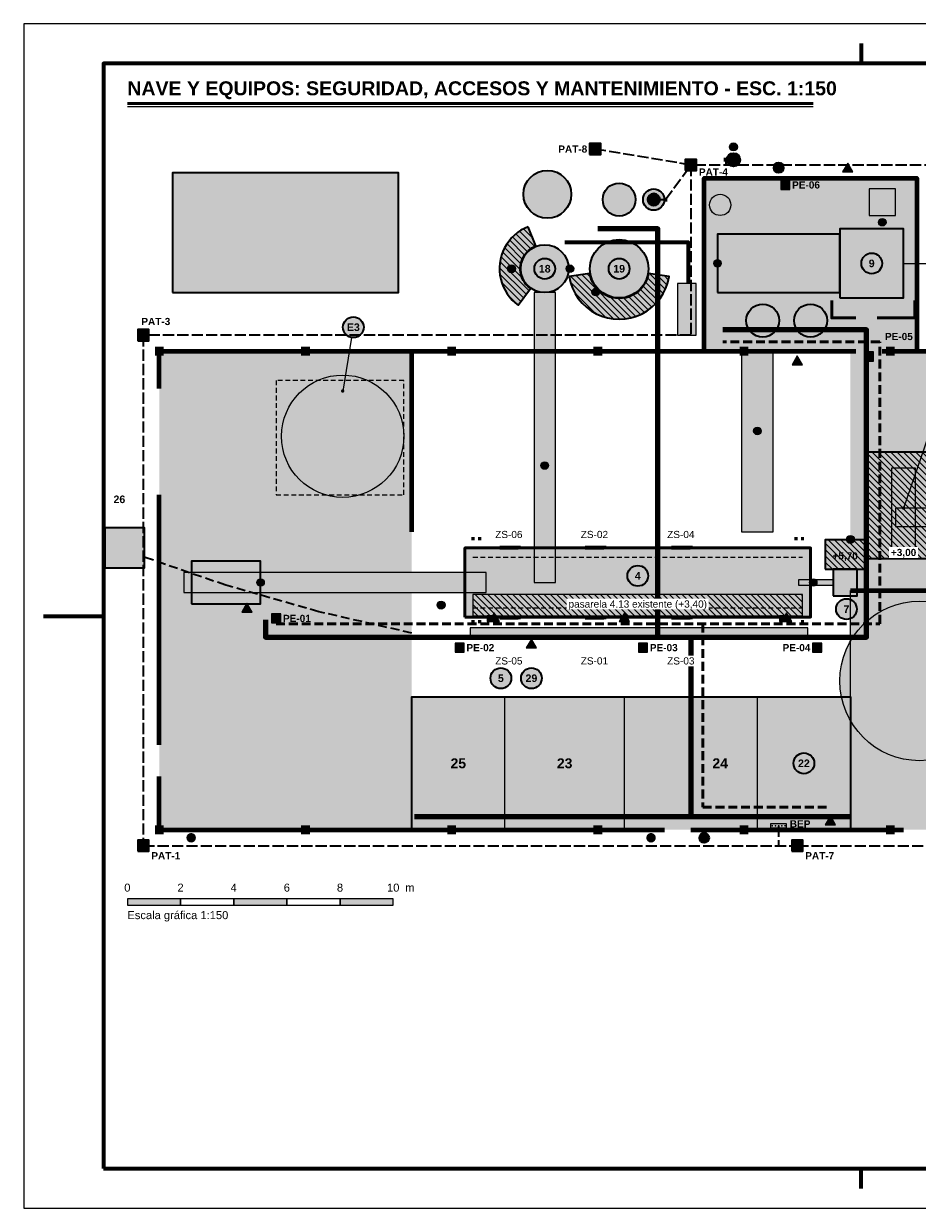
# Model space of a CAD drawing. Header units: millimetres. Extents: x 0 to 420, y 0 to 297.
# Tile 1 of 2: x 0 to 224, y 0 to 297. Entities that reach past the tile are written whole.
import ezdxf
from ezdxf.enums import TextEntityAlignment as Align

# ---------------------------------------------------------------- set-up
doc = ezdxf.new("R2010")
doc.units = ezdxf.units.MM
doc.header["$LTSCALE"] = 0.5
for name, pattern in [('TR_BAND', [6.4, 4.4, -2]), ('TR_FINO', [3.8, 2.4, -1.4]), ('TR_PAT', [7.2, 5.6, -1.6])]:
    doc.linetypes.add(name, pattern=pattern)
for name, color, linetype, lineweight in [('CONTORNO', 7, 'CONTINUOUS', 50), ('FINO', 7, 'CONTINUOUS', 25), ('HOJA', 8, 'CONTINUOUS', 13), ('RAYADO', 8, 'CONTINUOUS', 18), ('RECUADRO', 7, 'CONTINUOUS', 70), ('RELLENO', 9, 'CONTINUOUS', 13), ('TEXTO', 7, 'CONTINUOUS', 25)]:
    doc.layers.add(name, color=color, linetype=linetype, lineweight=lineweight)
doc.styles.add('NEGRITA', font='arialbd.ttf')
doc.styles.get("Standard").update_dxf_attribs({"font": 'arial.ttf'})

msp = doc.modelspace()

# ---------------------------------------------------------------- hatches: boundary and pattern name
at = {"layer": 'CONTORNO', "true_color": 0xb86428}
h = msp.add_hatch(color=7, dxfattribs=at)
edge = h.paths.add_edge_path()
edge.add_arc((143.33, 265.57), 0.6, 0, 360)
h = msp.add_hatch(color=7, dxfattribs=at)
edge = h.paths.add_edge_path()
edge.add_arc((167.33, 261.57), 0.6, 0, 360)
for points in [[(175.57, 262.4), (176.57, 262.4), (176.57, 263.4), (175.57, 263.4)], [(177.18, 262.22), (178.83, 262.22), (178, 264.02)], [(157.18, 252.22), (158.82, 252.22), (158, 254.03)], [(160.43, 252.4), (161.43, 252.4), (161.43, 253.4), (160.43, 253.4)], [(187.33, 95.4), (191.33, 95.4), (191.33, 96.4), (187.33, 96.4)]]:
    msp.add_hatch(color=7, dxfattribs=at).paths.add_polyline_path(points)
at = {"layer": 'CONTORNO', "true_color": 0xf3c229}
for points in [[(205.37, 259.82), (207.97, 259.82), (206.67, 262.07)], [(192.7, 211.48), (195.3, 211.48), (194, 213.73)], [(123.93, 165.3), (124.63, 165.3), (124.63, 166.1), (123.93, 166.1)], [(145.4, 165.3), (146.1, 165.3), (146.1, 166.1), (145.4, 166.1)], [(167.07, 165.3), (167.77, 165.3), (167.77, 166.1), (167.07, 166.1)], [(54.7, 149.48), (57.3, 149.48), (56, 151.73)], [(116.7, 147.08), (119.3, 147.08), (118, 149.33)], [(123.93, 147.7), (124.63, 147.7), (124.63, 148.5), (123.93, 148.5)], [(145.4, 147.7), (146.1, 147.7), (146.1, 148.5), (145.4, 148.5)], [(167.07, 147.7), (167.77, 147.7), (167.77, 148.5), (167.07, 148.5)], [(190.03, 147.08), (192.63, 147.08), (191.33, 149.33)], [(126.03, 140.48), (128.63, 140.48), (127.33, 142.73)], [(201.03, 96.15), (203.63, 96.15), (202.33, 98.4)]]:
    msp.add_hatch(color=7, dxfattribs=at).paths.add_polyline_path(points)
at = {"layer": 'CONTORNO', "true_color": 0xd7261e}
h = msp.add_hatch(color=7, dxfattribs=at)
edge = h.paths.add_edge_path()
edge.add_arc((191, 256.57), 0.75, 0, 360)
at = {"layer": 'CONTORNO', "true_color": 0xb86428}
h = msp.add_hatch(color=7, dxfattribs=at)
edge = h.paths.add_edge_path()
edge.add_arc((30, 218.9), 0.6, 0, 360)
at = {"layer": 'CONTORNO', "true_color": 0x000000}
for points in [[(32.9, 213.8), (35.1, 213.8), (35.1, 216), (32.9, 216)], [(69.57, 213.8), (71.77, 213.8), (71.77, 216), (69.57, 216)], [(106.23, 213.8), (108.43, 213.8), (108.43, 216), (106.23, 216)], [(142.9, 213.8), (145.1, 213.8), (145.1, 216), (142.9, 216)], [(179.57, 213.8), (181.77, 213.8), (181.77, 216), (179.57, 216)], [(216.23, 213.8), (218.43, 213.8), (218.43, 216), (216.23, 216)], [(32.9, 93.8), (35.1, 93.8), (35.1, 96), (32.9, 96)], [(69.57, 93.8), (71.77, 93.8), (71.77, 96), (69.57, 96)], [(106.23, 93.8), (108.43, 93.8), (108.43, 96), (106.23, 96)], [(142.9, 93.8), (145.1, 93.8), (145.1, 96), (142.9, 96)], [(179.57, 93.8), (181.77, 93.8), (181.77, 96), (179.57, 96)], [(216.23, 93.8), (218.43, 93.8), (218.43, 96), (216.23, 96)]]:
    msp.add_hatch(color=7, dxfattribs=at).paths.add_polyline_path(points)
at = {"layer": 'CONTORNO', "true_color": 0xd7261e}
h = msp.add_hatch(color=7, dxfattribs=at)
edge = h.paths.add_edge_path()
edge.add_arc((212, 213.57), 0.75, 0, 360)
at = {"layer": 'CONTORNO', "true_color": 0x000000}
h = msp.add_hatch(color=7, dxfattribs=at)
edge = h.paths.add_edge_path()
edge.add_arc((80, 204.9), 0.45, 0, 360)
h = msp.add_hatch(color=7, dxfattribs=at)
edge = h.paths.add_edge_path()
edge.add_arc((220.67, 175.57), 0.45, 0, 360)
at = {"layer": 'CONTORNO', "true_color": 0xc9a400}
for points in [[(112.27, 167.5), (113.07, 167.5), (113.07, 168.3), (112.27, 168.3)], [(113.93, 167.5), (114.73, 167.5), (114.73, 168.3), (113.93, 168.3)], [(193.27, 167.5), (194.07, 167.5), (194.07, 168.3), (193.27, 168.3)], [(194.93, 167.5), (195.73, 167.5), (195.73, 168.3), (194.93, 168.3)], [(112.27, 146.7), (113.07, 146.7), (113.07, 147.5), (112.27, 147.5)], [(113.93, 146.7), (114.73, 146.7), (114.73, 147.5), (113.93, 147.5)], [(194.93, 146.7), (195.73, 146.7), (195.73, 147.5), (194.93, 147.5)]]:
    msp.add_hatch(color=7, dxfattribs=at).paths.add_polyline_path(points)
at = {"layer": 'CONTORNO', "true_color": 0xd7261e}
h = msp.add_hatch(color=7, dxfattribs=at)
edge = h.paths.add_edge_path()
edge.add_arc((63.33, 147.9), 0.75, 0, 360)
h = msp.add_hatch(color=7, dxfattribs=at)
edge = h.paths.add_edge_path()
edge.add_arc((109.33, 140.57), 0.75, 0, 360)
h = msp.add_hatch(color=7, dxfattribs=at)
edge = h.paths.add_edge_path()
edge.add_arc((155.33, 140.57), 0.75, 0, 360)
h = msp.add_hatch(color=7, dxfattribs=at)
edge = h.paths.add_edge_path()
edge.add_arc((199, 140.57), 0.75, 0, 360)
at = {"layer": 'CONTORNO', "true_color": 0x235faa}
h = msp.add_hatch(color=7, dxfattribs=at)
edge = h.paths.add_edge_path()
edge.add_arc((42, 92.9), 1.2, 0, 360)
h = msp.add_hatch(color=7, dxfattribs=at)
edge = h.paths.add_edge_path()
edge.add_arc((157.33, 92.9), 1.2, 0, 360)
at = {"layer": 'CONTORNO', "true_color": 0xb86428}
h = msp.add_hatch(color=7, dxfattribs=at)
edge = h.paths.add_edge_path()
edge.add_arc((30, 90.9), 0.6, 0, 360)
h = msp.add_hatch(color=7, dxfattribs=at)
edge = h.paths.add_edge_path()
edge.add_arc((194, 90.9), 0.6, 0, 360)
at = {"layer": 'RAYADO', "true_color": 0xbe9614}
h = msp.add_hatch(dxfattribs=at)
h.set_pattern_fill('ANSI31', scale=0.35, angle=-90)
h.paths.add_polyline_path([(126.49, 246.1), (125.57, 245.69), (124.69, 245.2), (123.86, 244.63), (123.08, 243.99), (122.36, 243.28), (121.71, 242.51), (121.13, 241.69), (120.62, 240.82), (120.2, 239.9), (119.85, 238.96), (119.59, 237.98), (119.42, 236.99), (119.34, 235.98), (119.35, 234.97), (119.45, 233.97), (119.63, 232.98), (119.91, 232.01), (120.27, 231.07), (120.71, 230.16), (121.23, 229.29), (121.82, 228.48), (122.49, 227.72), (123.22, 227.03), (124.01, 226.4), (127.06, 230.6), (126.63, 230.94), (126.24, 231.32), (125.88, 231.73), (125.56, 232.17), (125.28, 232.64), (125.04, 233.13), (124.84, 233.64), (124.7, 234.17), (124.59, 234.7), (124.54, 235.25), (124.54, 235.79), (124.58, 236.34), (124.67, 236.87), (124.81, 237.4), (125, 237.91), (125.23, 238.41), (125.51, 238.88), (125.82, 239.33), (126.17, 239.74), (126.56, 240.12), (126.98, 240.47), (127.43, 240.78), (127.91, 241.05), (128.41, 241.27)])
h = msp.add_hatch(dxfattribs=at)
h.set_pattern_fill('ANSI31', scale=0.35, angle=-90)
h.paths.add_polyline_path([(136.82, 233.59), (137.14, 232.13), (137.63, 230.72), (138.28, 229.38), (139.09, 228.12), (140.03, 226.97), (141.11, 225.93), (142.3, 225.03), (143.58, 224.28), (144.95, 223.68), (146.38, 223.25), (147.84, 222.99), (149.33, 222.9), (150.82, 222.99), (152.29, 223.25), (153.72, 223.68), (155.08, 224.28), (156.37, 225.03), (157.56, 225.93), (158.63, 226.97), (159.58, 228.12), (160.38, 229.38), (161.04, 230.72), (161.52, 232.13), (161.84, 233.59), (156.71, 234.4), (156.52, 233.54), (156.23, 232.71), (155.85, 231.92), (155.37, 231.18), (154.82, 230.5), (154.18, 229.89), (153.48, 229.36), (152.72, 228.91), (151.92, 228.56), (151.08, 228.31), (150.21, 228.15), (149.33, 228.1), (148.46, 228.15), (147.59, 228.31), (146.75, 228.56), (145.94, 228.91), (145.19, 229.36), (144.48, 229.89), (143.85, 230.5), (143.29, 231.18), (142.82, 231.92), (142.44, 232.71), (142.15, 233.54), (141.96, 234.4)])
h = msp.add_hatch(dxfattribs=at)
h.set_pattern_fill('ANSI31', scale=0.35, angle=-90)
h.paths.add_polyline_path([(211.33, 162.9), (230, 162.9), (230, 189.57), (211.33, 189.57)])
h = msp.add_hatch(dxfattribs=at)
h.set_pattern_fill('ANSI31', scale=0.35, angle=-90)
h.paths.add_polyline_path([(201, 160.23), (211, 160.23), (211, 167.57), (201, 167.57)])
h = msp.add_hatch(dxfattribs=at)
h.set_pattern_fill('ANSI31', scale=0.35, angle=-90)
h.paths.add_polyline_path([(112.67, 148.57), (195.33, 148.57), (195.33, 153.9), (112.67, 153.9)])
at = {"layer": 'RELLENO', "true_color": 0xffffff}
for points in [[(141.93, 264.17), (144.73, 264.17), (144.73, 266.97), (141.93, 266.97)], [(165.93, 260.17), (168.73, 260.17), (168.73, 262.97), (165.93, 262.97)], [(28.6, 217.5), (31.4, 217.5), (31.4, 220.3), (28.6, 220.3)], [(116.23, 147.08), (118.43, 147.08), (118.43, 148.58), (116.23, 148.58)], [(189.57, 147.08), (191.77, 147.08), (191.77, 148.58), (189.57, 148.58)], [(112, 143.7), (196.67, 143.7), (196.67, 145.57), (112, 145.57)], [(28.6, 89.5), (31.4, 89.5), (31.4, 92.3), (28.6, 92.3)], [(192.6, 89.5), (195.4, 89.5), (195.4, 92.3), (192.6, 92.3)]]:
    msp.add_hatch(color=7, dxfattribs=at).paths.add_polyline_path(points)
at = {"layer": 'RELLENO', "true_color": 0xaaaaaa}
h = msp.add_hatch(color=7, dxfattribs=at)
edge = h.paths.add_edge_path()
edge.add_arc((178, 262.9), 1.67, 0, 360)
at = {"layer": 'RELLENO', "true_color": 0xffffff}
h = msp.add_hatch(color=7, dxfattribs=at)
edge = h.paths.add_edge_path()
edge.add_arc((178, 262.9), 1.5, 0, 360)
h = msp.add_hatch(color=7, dxfattribs=at)
edge = h.paths.add_edge_path()
edge.add_arc((178, 266.1), 1, 0, 360)
h = msp.add_hatch(color=7, dxfattribs=at)
edge = h.paths.add_edge_path()
edge.add_arc((189.33, 260.9), 1.2, 0, 360)
at = {"layer": 'RELLENO', "true_color": 0xc7a67e}
msp.add_hatch(color=7, dxfattribs=at).paths.add_polyline_path([(37.33, 229.57), (94, 229.57), (94, 259.57), (37.33, 259.57)])
at = {"layer": 'RELLENO', "true_color": 0xdfeaf2}
h = msp.add_hatch(color=7, dxfattribs=at)
edge = h.paths.add_edge_path()
edge.add_arc((131.33, 254.23), 6, 0, 360)
at = {"layer": 'RELLENO', "true_color": 0xffffff}
h = msp.add_hatch(color=7, dxfattribs=at)
edge = h.paths.add_edge_path()
edge.add_arc((149.33, 252.9), 4.13, 0, 360)
at = {"layer": 'RELLENO', "true_color": 0xaaaaaa}
h = msp.add_hatch(color=7, dxfattribs=at)
edge = h.paths.add_edge_path()
edge.add_arc((158, 252.9), 2.67, 0, 360)
at = {"layer": 'RELLENO', "true_color": 0xf1e1d6}
msp.add_hatch(color=7, dxfattribs=at).paths.add_polyline_path([(170.67, 214.9), (224, 214.9), (224, 258.23), (170.67, 258.23)])
at = {"layer": 'RELLENO', "true_color": 0xe8b923}
for points in [[(189.85, 255.42), (192.15, 255.42), (192.15, 257.72), (189.85, 257.72)], [(210.85, 212.42), (213.15, 212.42), (213.15, 214.72), (210.85, 214.72)], [(62.18, 146.75), (64.48, 146.75), (64.48, 149.05), (62.18, 149.05)], [(108.18, 139.42), (110.48, 139.42), (110.48, 141.72), (108.18, 141.72)], [(154.18, 139.42), (156.48, 139.42), (156.48, 141.72), (154.18, 141.72)], [(197.85, 139.42), (200.15, 139.42), (200.15, 141.72), (197.85, 141.72)]]:
    msp.add_hatch(color=7, dxfattribs=at).paths.add_polyline_path(points)
at = {"layer": 'RELLENO', "true_color": 0xffffff}
h = msp.add_hatch(color=7, dxfattribs=at)
edge = h.paths.add_edge_path()
edge.add_arc((158, 252.9), 1.5, 0, 360)
h = msp.add_hatch(color=7, dxfattribs=at)
edge = h.paths.add_edge_path()
edge.add_arc((215.33, 247.23), 0.95, 0, 360)
at = {"layer": 'RELLENO', "true_color": 0xf6ecc8}
for points in [[(126.49, 246.1), (125.57, 245.69), (124.69, 245.2), (123.86, 244.63), (123.08, 243.99), (122.36, 243.28), (121.71, 242.51), (121.13, 241.69), (120.62, 240.82), (120.2, 239.9), (119.85, 238.96), (119.59, 237.98), (119.42, 236.99), (119.34, 235.98), (119.35, 234.97), (119.45, 233.97), (119.63, 232.98), (119.91, 232.01), (120.27, 231.07), (120.71, 230.16), (121.23, 229.29), (121.82, 228.48), (122.49, 227.72), (123.22, 227.03), (124.01, 226.4), (127.06, 230.6), (126.63, 230.94), (126.24, 231.32), (125.88, 231.73), (125.56, 232.17), (125.28, 232.64), (125.04, 233.13), (124.84, 233.64), (124.7, 234.17), (124.59, 234.7), (124.54, 235.25), (124.54, 235.79), (124.58, 236.34), (124.67, 236.87), (124.81, 237.4), (125, 237.91), (125.23, 238.41), (125.51, 238.88), (125.82, 239.33), (126.17, 239.74), (126.56, 240.12), (126.98, 240.47), (127.43, 240.78), (127.91, 241.05), (128.41, 241.27)], [(136.82, 233.59), (137.14, 232.13), (137.63, 230.72), (138.28, 229.38), (139.09, 228.12), (140.03, 226.97), (141.11, 225.93), (142.3, 225.03), (143.58, 224.28), (144.95, 223.68), (146.38, 223.25), (147.84, 222.99), (149.33, 222.9), (150.82, 222.99), (152.29, 223.25), (153.72, 223.68), (155.08, 224.28), (156.37, 225.03), (157.56, 225.93), (158.63, 226.97), (159.58, 228.12), (160.38, 229.38), (161.04, 230.72), (161.52, 232.13), (161.84, 233.59), (156.71, 234.4), (156.52, 233.54), (156.23, 232.71), (155.85, 231.92), (155.37, 231.18), (154.82, 230.5), (154.18, 229.89), (153.48, 229.36), (152.72, 228.91), (151.92, 228.56), (151.08, 228.31), (150.21, 228.15), (149.33, 228.1), (148.46, 228.15), (147.59, 228.31), (146.75, 228.56), (145.94, 228.91), (145.19, 229.36), (144.48, 229.89), (143.85, 230.5), (143.29, 231.18), (142.82, 231.92), (142.44, 232.71), (142.15, 233.54), (141.96, 234.4)], [(211.33, 162.9), (230, 162.9), (230, 189.57), (211.33, 189.57)], [(201, 160.23), (211, 160.23), (211, 167.57), (201, 167.57)]]:
    msp.add_hatch(color=7, dxfattribs=at).paths.add_polyline_path(points)
at = {"layer": 'RELLENO', "true_color": 0xe1e1e1}
for points in [[(174, 229.57), (204.67, 229.57), (204.67, 244.23), (174, 244.23)], [(194.33, 156.23), (203, 156.23), (203, 157.57), (194.33, 157.57)]]:
    msp.add_hatch(color=7, dxfattribs=at).paths.add_polyline_path(points)
at = {"layer": 'RELLENO', "true_color": 0xe1a57a}
msp.add_hatch(color=7, dxfattribs=at).paths.add_polyline_path([(204.67, 228.23), (220.67, 228.23), (220.67, 245.57), (204.67, 245.57)])
at = {"layer": 'RELLENO', "true_color": 0xeef1f2}
h = msp.add_hatch(color=7, dxfattribs=at)
edge = h.paths.add_edge_path()
edge.add_arc((130.67, 235.57), 6, 0, 360)
at = {"layer": 'RELLENO', "true_color": 0xe8f0e4}
h = msp.add_hatch(color=7, dxfattribs=at)
edge = h.paths.add_edge_path()
edge.add_arc((149.33, 235.57), 7.33, 0, 360)
at = {"layer": 'RELLENO', "true_color": 0xffffff}
h = msp.add_hatch(color=7, dxfattribs=at)
edge = h.paths.add_edge_path()
edge.add_arc((130.67, 235.57), 2.6, 0, 360)
h = msp.add_hatch(color=7, dxfattribs=at)
edge = h.paths.add_edge_path()
edge.add_arc((149.33, 235.57), 2.6, 0, 360)
h = msp.add_hatch(color=7, dxfattribs=at)
edge = h.paths.add_edge_path()
edge.add_arc((174, 236.9), 0.95, 0, 360)
h = msp.add_hatch(color=7, dxfattribs=at)
edge = h.paths.add_edge_path()
edge.add_arc((212.67, 236.9), 2.6, 0, 360)
h = msp.add_hatch(color=7, dxfattribs=at)
edge = h.paths.add_edge_path()
edge.add_arc((122.33, 235.57), 1, 0, 360)
h = msp.add_hatch(color=7, dxfattribs=at)
edge = h.paths.add_edge_path()
edge.add_arc((137, 235.57), 0.95, 0, 360)
at = {"layer": 'RELLENO', "true_color": 0xf4d9bf}
msp.add_hatch(color=7, dxfattribs=at).paths.add_polyline_path([(164, 218.9), (168.67, 218.9), (168.67, 231.9), (164, 231.9)])
at = {"layer": 'RELLENO', "true_color": 0xecf6ee}
msp.add_hatch(color=7, dxfattribs=at).paths.add_polyline_path([(128, 156.9), (133.33, 156.9), (133.33, 229.57), (128, 229.57)])
at = {"layer": 'RELLENO', "true_color": 0xffffff}
h = msp.add_hatch(color=7, dxfattribs=at)
edge = h.paths.add_edge_path()
edge.add_arc((143.47, 229.7), 0.95, 0, 360)
h = msp.add_hatch(color=7, dxfattribs=at)
edge = h.paths.add_edge_path()
edge.add_arc((185.33, 222.57), 4.13, 0, 360)
h = msp.add_hatch(color=7, dxfattribs=at)
edge = h.paths.add_edge_path()
edge.add_arc((197.33, 222.57), 4.13, 0, 360)
at = {"layer": 'RELLENO', "true_color": 0xfff3d6}
h = msp.add_hatch(color=7, dxfattribs=at)
edge = h.paths.add_edge_path()
edge.add_arc((82.67, 220.9), 2.6, 0, 360)
at = {"layer": 'RELLENO', "true_color": 0xf0e6d6}
for points in [[(34, 94.9), (97.33, 94.9), (97.33, 214.9), (34, 214.9)], [(207.33, 94.9), (254, 94.9), (254, 154.9), (207.33, 154.9)]]:
    msp.add_hatch(color=7, dxfattribs=at).paths.add_polyline_path(points)
at = {"layer": 'RELLENO', "true_color": 0xf9dedc}
msp.add_hatch(color=7, dxfattribs=at).paths.add_polyline_path([(180, 169.57), (188, 169.57), (188, 214.9), (180, 214.9)])
at = {"layer": 'RELLENO', "true_color": 0xe4eaf0}
msp.add_hatch(color=7, dxfattribs=at).paths.add_polyline_path([(207.33, 154.9), (254, 154.9), (254, 214.9), (207.33, 214.9)])
at = {"layer": 'RELLENO', "true_color": 0xd1b48e}
h = msp.add_hatch(color=7, dxfattribs=at)
edge = h.paths.add_edge_path()
edge.add_arc((80, 193.57), 15.33, 0, 360)
at = {"layer": 'RELLENO', "true_color": 0xffffff}
h = msp.add_hatch(color=7, dxfattribs=at)
edge = h.paths.add_edge_path()
edge.add_arc((184, 194.9), 0.95, 0, 360)
h = msp.add_hatch(color=7, dxfattribs=at)
edge = h.paths.add_edge_path()
edge.add_arc((130.67, 186.23), 0.95, 0, 360)
at = {"layer": 'RELLENO', "true_color": 0xd8dddb}
msp.add_hatch(color=7, dxfattribs=at).paths.add_polyline_path([(217.67, 165.57), (223.67, 165.57), (223.67, 185.57), (217.67, 185.57)])
at = {"layer": 'RELLENO', "true_color": 0xf0f0f0}
msp.add_hatch(color=7, dxfattribs=at).paths.add_polyline_path([(218.67, 170.9), (240.67, 170.9), (240.67, 175.57), (218.67, 175.57)])
at = {"layer": 'RELLENO', "true_color": 0xe0ecf2}
msp.add_hatch(color=7, dxfattribs=at).paths.add_polyline_path([(20.33, 160.57), (30.33, 160.57), (30.33, 170.57), (20.33, 170.57)])
at = {"layer": 'RELLENO', "true_color": 0xffffff}
h = msp.add_hatch(color=7, dxfattribs=at)
edge = h.paths.add_edge_path()
edge.add_arc((207.33, 167.7), 1, 0, 360)
at = {"layer": 'RELLENO', "true_color": 0xf4f4f4}
msp.add_hatch(color=7, dxfattribs=at).paths.add_polyline_path([(110.67, 148.23), (197.33, 148.23), (197.33, 165.57), (110.67, 165.57)])
at = {"layer": 'RELLENO', "true_color": 0xd8c7a8}
msp.add_hatch(color=7, dxfattribs=at).paths.add_polyline_path([(42.07, 151.57), (59.4, 151.57), (59.4, 162.23), (42.07, 162.23)])
at = {"layer": 'RELLENO', "true_color": 0xffffff}
h = msp.add_hatch(color=7, dxfattribs=at)
edge = h.paths.add_edge_path()
edge.add_arc((154, 158.57), 2.6, 0, 360)
at = {"layer": 'RELLENO', "true_color": 0xe9e1d4}
msp.add_hatch(color=7, dxfattribs=at).paths.add_polyline_path([(40.13, 154.37), (116, 154.37), (116, 159.43), (40.13, 159.43)])
at = {"layer": 'RELLENO', "true_color": 0xffffff}
h = msp.add_hatch(color=7, dxfattribs=at)
edge = h.paths.add_edge_path()
edge.add_arc((59.4, 156.9), 0.95, 0, 360)
h = msp.add_hatch(color=7, dxfattribs=at)
edge = h.paths.add_edge_path()
edge.add_arc((198, 156.9), 0.95, 0, 360)
at = {"layer": 'RELLENO', "true_color": 0xcccccc}
msp.add_hatch(color=7, dxfattribs=at).paths.add_polyline_path([(203, 153.57), (209, 153.57), (209, 160.23), (203, 160.23)])
at = {"layer": 'RELLENO', "true_color": 0xffffff}
h = msp.add_hatch(color=7, dxfattribs=at)
edge = h.paths.add_edge_path()
edge.add_arc((104.67, 151.23), 1, 0, 360)
at = {"layer": 'RELLENO', "true_color": 0xf6eccd}
msp.add_hatch(color=7, dxfattribs=at).paths.add_polyline_path([(112.67, 148.57), (195.33, 148.57), (195.33, 153.9), (112.67, 153.9)])
at = {"layer": 'RELLENO', "true_color": 0xffffff}
h = msp.add_hatch(color=7, dxfattribs=at)
edge = h.paths.add_edge_path()
edge.add_arc((206.33, 150.23), 2.6, 0, 360)
at = {"layer": 'RELLENO', "true_color": 0xdec8a6}
h = msp.add_hatch(color=7, dxfattribs=at)
edge = h.paths.add_edge_path()
edge.add_arc((224.67, 132.23), 20, 0, 360)
at = {"layer": 'RELLENO', "true_color": 0xfafafa}
msp.add_hatch(color=7, dxfattribs=at).paths.add_polyline_path([(97.33, 94.9), (207.33, 94.9), (207.33, 128.23), (97.33, 128.23)])
at = {"layer": 'RELLENO', "true_color": 0xffffff}
h = msp.add_hatch(color=7, dxfattribs=at)
edge = h.paths.add_edge_path()
edge.add_arc((195.67, 111.57), 2.6, 0, 360)
h = msp.add_hatch(color=7, dxfattribs=at)
edge = h.paths.add_edge_path()
edge.add_arc((187.73, 95.9), 0.22, 0, 360)
h = msp.add_hatch(color=7, dxfattribs=at)
edge = h.paths.add_edge_path()
edge.add_arc((188.53, 95.9), 0.22, 0, 360)
h = msp.add_hatch(color=7, dxfattribs=at)
edge = h.paths.add_edge_path()
edge.add_arc((189.33, 95.9), 0.22, 0, 360)
h = msp.add_hatch(color=7, dxfattribs=at)
edge = h.paths.add_edge_path()
edge.add_arc((190.13, 95.9), 0.22, 0, 360)
h = msp.add_hatch(color=7, dxfattribs=at)
edge = h.paths.add_edge_path()
edge.add_arc((190.93, 95.9), 0.22, 0, 360)
h = msp.add_hatch(color=7, dxfattribs=at)
edge = h.paths.add_edge_path()
edge.add_arc((170.67, 92.9), 1.2, 0, 360)
at = {"layer": 'RELLENO', "true_color": 0x000000}
for points in [[(26, 76), (39.33, 76), (39.33, 77.6), (26, 77.6)], [(52.67, 76), (66, 76), (66, 77.6), (52.67, 77.6)], [(79.33, 76), (92.67, 76), (92.67, 77.6), (79.33, 77.6)]]:
    msp.add_hatch(color=7, dxfattribs=at).paths.add_polyline_path(points)

# ---------------------------------------------------------------- linework, layer by layer
at = {"layer": 'CONTORNO'}
msp.add_line((26, 277), (197.99, 277), dxfattribs=at)
at = {"layer": 'CONTORNO', "lineweight": 35, "true_color": 0xb86428}
for p, q in [((178, 262.9), (176.07, 262.9)), ((158, 252.9), (160.93, 252.9))]:
    msp.add_line(p, q, dxfattribs=at)
at = {"layer": 'CONTORNO', "lineweight": 40, "true_color": 0xc8102e}
for p, q in [((188.48, 261.75), (190.18, 260.05)), ((169.82, 93.75), (171.52, 92.05))]:
    msp.add_line(p, q, dxfattribs=at)
at = {"layer": 'CONTORNO', "lineweight": 70, "true_color": 0x1f5fa8}
for p, q in [((119.37, 165.7), (124.03, 165.7)), ((140.83, 165.7), (145.5, 165.7)), ((162.5, 165.7), (167.17, 165.7)), ((119.37, 148.1), (124.03, 148.1)), ((140.83, 148.1), (145.5, 148.1)), ((162.5, 148.1), (167.17, 148.1))]:
    msp.add_line(p, q, dxfattribs=at)
at = {"layer": 'CONTORNO', "lineweight": 35, "true_color": 0xb86428}
for points in [[(141.93, 264.17), (144.73, 264.17), (144.73, 266.97), (141.93, 266.97)], [(165.93, 260.17), (168.73, 260.17), (168.73, 262.97), (165.93, 262.97)], [(28.6, 217.5), (31.4, 217.5), (31.4, 220.3), (28.6, 220.3)], [(28.6, 89.5), (31.4, 89.5), (31.4, 92.3), (28.6, 92.3)], [(192.6, 89.5), (195.4, 89.5), (195.4, 92.3), (192.6, 92.3)]]:
    msp.add_lwpolyline(points, close=True, dxfattribs=at)
at = {"layer": 'CONTORNO', "linetype": 'TR_PAT', "lineweight": 35, "true_color": 0xb86428}
for points in [[(167.33, 261.57), (143.33, 265.57)], [(160.93, 252.9), (167.33, 261.57)], [(176.07, 262.9), (176.07, 261.57)], [(189.33, 95.9), (189.33, 90.9)]]:
    msp.add_lwpolyline(points, dxfattribs=at)
at = {"layer": 'CONTORNO', "lineweight": 35}
for points in [[(37.33, 229.57), (94, 229.57), (94, 259.57), (37.33, 259.57)], [(174, 229.57), (204.67, 229.57), (204.67, 244.23), (174, 244.23)], [(204.67, 228.23), (220.67, 228.23), (220.67, 245.57), (204.67, 245.57)], [(20.33, 160.57), (30.33, 160.57), (30.33, 170.57), (20.33, 170.57)], [(42.07, 151.57), (59.4, 151.57), (59.4, 162.23), (42.07, 162.23)], [(203, 153.57), (209, 153.57), (209, 160.23), (203, 160.23)]]:
    msp.add_lwpolyline(points, close=True, dxfattribs=at)
at = {"layer": 'CONTORNO', "lineweight": 80}
for points in [[(170.67, 214.9), (170.67, 258.23), (224, 258.23), (224, 214.9)], [(34, 214.9), (208.67, 214.9)], [(34, 205.57), (34, 214.9)], [(97.33, 169.57), (97.33, 214.9)], [(215.33, 214.9), (254, 214.9)], [(34, 116.23), (34, 178.9)], [(207.33, 154.9), (254, 154.9)], [(34, 94.9), (34, 108.23)], [(34, 94.9), (160.67, 94.9)], [(167.33, 94.9), (220.67, 94.9)]]:
    msp.add_lwpolyline(points, dxfattribs=at)
at = {"layer": 'CONTORNO', "lineweight": 35, "true_color": 0xbe9614}
for points in [[(126.49, 246.1), (125.57, 245.69), (124.69, 245.2), (123.86, 244.63), (123.08, 243.99), (122.36, 243.28), (121.71, 242.51), (121.13, 241.69), (120.62, 240.82), (120.2, 239.9), (119.85, 238.96), (119.59, 237.98), (119.42, 236.99), (119.34, 235.98), (119.35, 234.97), (119.45, 233.97), (119.63, 232.98), (119.91, 232.01), (120.27, 231.07), (120.71, 230.16), (121.23, 229.29), (121.82, 228.48), (122.49, 227.72), (123.22, 227.03), (124.01, 226.4), (127.06, 230.6), (126.63, 230.94), (126.24, 231.32), (125.88, 231.73), (125.56, 232.17), (125.28, 232.64), (125.04, 233.13), (124.84, 233.64), (124.7, 234.17), (124.59, 234.7), (124.54, 235.25), (124.54, 235.79), (124.58, 236.34), (124.67, 236.87), (124.81, 237.4), (125, 237.91), (125.23, 238.41), (125.51, 238.88), (125.82, 239.33), (126.17, 239.74), (126.56, 240.12), (126.98, 240.47), (127.43, 240.78), (127.91, 241.05), (128.41, 241.27)], [(136.82, 233.59), (137.14, 232.13), (137.63, 230.72), (138.28, 229.38), (139.09, 228.12), (140.03, 226.97), (141.11, 225.93), (142.3, 225.03), (143.58, 224.28), (144.95, 223.68), (146.38, 223.25), (147.84, 222.99), (149.33, 222.9), (150.82, 222.99), (152.29, 223.25), (153.72, 223.68), (155.08, 224.28), (156.37, 225.03), (157.56, 225.93), (158.63, 226.97), (159.58, 228.12), (160.38, 229.38), (161.04, 230.72), (161.52, 232.13), (161.84, 233.59), (156.71, 234.4), (156.52, 233.54), (156.23, 232.71), (155.85, 231.92), (155.37, 231.18), (154.82, 230.5), (154.18, 229.89), (153.48, 229.36), (152.72, 228.91), (151.92, 228.56), (151.08, 228.31), (150.21, 228.15), (149.33, 228.1), (148.46, 228.15), (147.59, 228.31), (146.75, 228.56), (145.94, 228.91), (145.19, 229.36), (144.48, 229.89), (143.85, 230.5), (143.29, 231.18), (142.82, 231.92), (142.44, 232.71), (142.15, 233.54), (141.96, 234.4)], [(211.33, 162.9), (230, 162.9), (230, 189.57), (211.33, 189.57)], [(201, 160.23), (211, 160.23), (211, 167.57), (201, 167.57)]]:
    msp.add_lwpolyline(points, close=True, dxfattribs=at)
at = {"layer": 'CONTORNO', "lineweight": 100, "true_color": 0x333333}
for points in [[(159, 143.23), (159, 245.57), (144, 245.57)], [(198, 143.23), (211.33, 143.23), (211.33, 220.23), (175.33, 220.23)], [(60.67, 147.57), (60.67, 143.23), (110, 143.23)]]:
    msp.add_lwpolyline(points, dxfattribs=at)
at = {"layer": 'CONTORNO', "lineweight": 70, "true_color": 0xe1781e}
msp.add_lwpolyline([(135.67, 242.23), (166.67, 242.23), (166.67, 231.9)], dxfattribs=at)
at = {"layer": 'CONTORNO', "lineweight": 50, "true_color": 0xbe9614}
for points in [[(202.67, 227.57), (202.67, 223.23), (208.67, 223.23)], [(214, 223.23), (223.47, 223.23), (223.47, 227.57)]]:
    msp.add_lwpolyline(points, dxfattribs=at)
at = {"layer": 'CONTORNO', "linetype": 'TR_BAND', "lineweight": 50, "true_color": 0x1f5fa8}
for points in [[(214.67, 146.57), (214.67, 217.23), (175.33, 217.23)], [(63.33, 146.57), (214.67, 146.57)], [(170.33, 146.57), (170.33, 100.57), (201.67, 100.57)]]:
    msp.add_lwpolyline(points, dxfattribs=at)
at = {"layer": 'CONTORNO', "lineweight": 50}
msp.add_lwpolyline([(110.67, 148.23), (197.33, 148.23), (197.33, 165.57), (110.67, 165.57)], close=True, dxfattribs=at)
at = {"layer": 'CONTORNO', "lineweight": 100, "true_color": 0x888888}
for points in [[(110, 143.23), (198, 143.23)], [(167.33, 143.23), (167.33, 98.23)], [(98, 98.23), (207.33, 98.23)]]:
    msp.add_lwpolyline(points, dxfattribs=at)
at = {"layer": 'CONTORNO', "lineweight": 35}
for centre, radius in [((178, 262.9), 1.67), ((131.33, 254.23), 6), ((149.33, 252.9), 4.13), ((158, 252.9), 2.67), ((130.67, 235.57), 6), ((149.33, 235.57), 7.33), ((130.67, 235.57), 2.6), ((149.33, 235.57), 2.6), ((212.67, 236.9), 2.6), ((185.33, 222.57), 4.13), ((197.33, 222.57), 4.13), ((82.67, 220.9), 2.6), ((154, 158.57), 2.6), ((206.33, 150.23), 2.6), ((195.67, 111.57), 2.6)]:
    msp.add_circle(centre, radius, dxfattribs=at)
at = {"layer": 'CONTORNO', "lineweight": 40, "true_color": 0xb86428}
for centre in [(178, 262.9), (158, 252.9)]:
    msp.add_circle(centre, 1.5, dxfattribs=at)
at = {"layer": 'CONTORNO', "lineweight": 40, "true_color": 0xc8102e}
for centre in [(189.33, 260.9), (170.67, 92.9)]:
    msp.add_circle(centre, 1.2, dxfattribs=at)
at = {"layer": 'FINO'}
for p, q in [((26, 276.2), (197.99, 276.2)), ((220.67, 236.9), (228.67, 236.9)), ((207.33, 94.9), (207.33, 154.9))]:
    msp.add_line(p, q, dxfattribs=at)
at = {"layer": 'FINO', "true_color": 0xb86428}
for p, q in [((141.93, 264.17), (144.73, 266.97)), ((141.93, 266.97), (144.73, 264.17)), ((165.93, 260.17), (168.73, 262.97)), ((165.93, 262.97), (168.73, 260.17)), ((28.6, 217.5), (31.4, 220.3)), ((28.6, 220.3), (31.4, 217.5)), ((28.6, 89.5), (31.4, 92.3)), ((28.6, 92.3), (31.4, 89.5)), ((192.6, 89.5), (195.4, 92.3)), ((192.6, 92.3), (195.4, 89.5))]:
    msp.add_line(p, q, dxfattribs=at)
at = {"layer": 'FINO', "lineweight": 25}
for p, q in [((82.24, 218.34), (80, 204.9)), ((227.82, 196.44), (220.67, 175.57)), ((120.67, 94.9), (120.67, 128.23)), ((150.67, 94.9), (150.67, 128.23)), ((184, 94.9), (184, 128.23))]:
    msp.add_line(p, q, dxfattribs=at)
for points in [[(205.37, 259.82), (207.97, 259.82), (206.67, 262.07)], [(189.85, 255.42), (192.15, 255.42), (192.15, 257.72), (189.85, 257.72)], [(212, 248.9), (218.67, 248.9), (218.67, 255.57), (212, 255.57)], [(164, 218.9), (168.67, 218.9), (168.67, 231.9), (164, 231.9)], [(128, 156.9), (133.33, 156.9), (133.33, 229.57), (128, 229.57)], [(210.85, 212.42), (213.15, 212.42), (213.15, 214.72), (210.85, 214.72)], [(192.7, 211.48), (195.3, 211.48), (194, 213.73)], [(217.67, 165.57), (223.67, 165.57), (223.67, 185.57), (217.67, 185.57)], [(218.67, 170.9), (240.67, 170.9), (240.67, 175.57), (218.67, 175.57)], [(40.13, 154.37), (116, 154.37), (116, 159.43), (40.13, 159.43)], [(194.33, 156.23), (203, 156.23), (203, 157.57), (194.33, 157.57)], [(54.7, 149.48), (57.3, 149.48), (56, 151.73)], [(62.18, 146.75), (64.48, 146.75), (64.48, 149.05), (62.18, 149.05)], [(116.23, 147.08), (118.43, 147.08), (118.43, 148.58), (116.23, 148.58)], [(116.7, 147.08), (119.3, 147.08), (118, 149.33)], [(189.57, 147.08), (191.77, 147.08), (191.77, 148.58), (189.57, 148.58)], [(190.03, 147.08), (192.63, 147.08), (191.33, 149.33)], [(112, 143.7), (196.67, 143.7), (196.67, 145.57), (112, 145.57)], [(126.03, 140.48), (128.63, 140.48), (127.33, 142.73)], [(108.18, 139.42), (110.48, 139.42), (110.48, 141.72), (108.18, 141.72)], [(154.18, 139.42), (156.48, 139.42), (156.48, 141.72), (154.18, 141.72)], [(197.85, 139.42), (200.15, 139.42), (200.15, 141.72), (197.85, 141.72)], [(201.03, 96.15), (203.63, 96.15), (202.33, 98.4)]]:
    msp.add_lwpolyline(points, close=True, dxfattribs=at)
at = {"layer": 'FINO', "true_color": 0xdc3232}
msp.add_lwpolyline([(180, 169.57), (188, 169.57), (188, 214.9), (180, 214.9)], close=True, dxfattribs=at)
at = {"layer": 'FINO', "linetype": 'TR_FINO'}
msp.add_lwpolyline([(63.33, 178.9), (95.33, 178.9), (95.33, 207.57), (63.33, 207.57)], close=True, dxfattribs=at)
at = {"layer": 'FINO', "linetype": 'TR_BAND', "lineweight": 35, "true_color": 0x3c96c8}
msp.add_lwpolyline([(97.33, 144.23), (74, 149.57), (50.67, 156.23), (30.33, 163.23)], dxfattribs=at)
at = {"layer": 'FINO', "linetype": 'TR_FINO', "true_color": 0x5a5a5a}
for points in [[(112.67, 163.23), (195.33, 163.23)], [(112.67, 150.57), (195.33, 150.57)]]:
    msp.add_lwpolyline(points, dxfattribs=at)
at = {"layer": 'FINO', "true_color": 0xbe9614}
msp.add_lwpolyline([(112.67, 148.57), (195.33, 148.57), (195.33, 153.9), (112.67, 153.9)], close=True, dxfattribs=at)
at = {"layer": 'FINO', "lineweight": 35}
msp.add_lwpolyline([(97.33, 94.9), (97.33, 128.23), (207.33, 128.23), (207.33, 94.9)], dxfattribs=at)
at = {"layer": 'FINO'}
for points in [[(187.33, 95.4), (191.33, 95.4), (191.33, 96.4), (187.33, 96.4)], [(26, 76), (39.33, 76), (39.33, 77.6), (26, 77.6)], [(39.33, 76), (52.67, 76), (52.67, 77.6), (39.33, 77.6)], [(52.67, 76), (66, 76), (66, 77.6), (52.67, 77.6)], [(66, 76), (79.33, 76), (79.33, 77.6), (66, 77.6)], [(79.33, 76), (92.67, 76), (92.67, 77.6), (79.33, 77.6)]]:
    msp.add_lwpolyline(points, close=True, dxfattribs=at)
at = {"layer": 'FINO', "lineweight": 25, "true_color": 0xbe9614}
for centre in [(178, 266.1), (122.33, 235.57), (207.33, 167.7), (104.67, 151.23)]:
    msp.add_circle(centre, 1, dxfattribs=at)
at = {"layer": 'FINO'}
for centre, radius in [((191, 256.57), 0.75), ((212, 213.57), 0.75), ((80, 193.57), 15.33), ((224.67, 132.23), 20), ((63.33, 147.9), 0.75), ((109.33, 140.57), 0.75), ((155.33, 140.57), 0.75), ((199, 140.57), 0.75)]:
    msp.add_circle(centre, radius, dxfattribs=at)
at = {"layer": 'FINO', "lineweight": 25}
for centre, radius in [((174.67, 251.57), 2.67), ((215.33, 247.23), 0.95), ((174, 236.9), 0.95), ((137, 235.57), 0.95), ((143.47, 229.7), 0.95), ((184, 194.9), 0.95), ((130.67, 186.23), 0.95), ((59.4, 156.9), 0.95), ((198, 156.9), 0.95)]:
    msp.add_circle(centre, radius, dxfattribs=at)
at = {"layer": 'HOJA'}
msp.add_lwpolyline([(0, 0), (420, 0), (420, 297), (0, 297)], close=True, dxfattribs=at)
at = {"layer": 'RECUADRO'}
for p, q in [((210, 292), (210, 287)), ((5, 148.5), (20, 148.5)), ((210, 5), (210, 10))]:
    msp.add_line(p, q, dxfattribs=at)
msp.add_lwpolyline([(20, 10), (410, 10), (410, 287), (20, 287)], close=True, dxfattribs=at)

# ---------------------------------------------------------------- texts
at = {"layer": 'TEXTO', "style": 'NEGRITA'}
msp.add_text('NAVE Y EQUIPOS: SEGURIDAD, ACCESOS Y MANTENIMIENTO - ESC. 1:150', height=3.5, dxfattribs=at).set_placement((26, 278), align=Align.BOTTOM_LEFT)
at = {"layer": 'TEXTO', "true_color": 0xb86428, "style": 'NEGRITA'}
msp.add_text('PAT-8', height=1.8, dxfattribs=at).set_placement((141.33, 265.57), align=Align.MIDDLE_RIGHT)
at = {"layer": 'TEXTO', "true_color": 0xbe9614}
for p in [(178, 266.1), (122.33, 235.57), (207.33, 167.7), (104.67, 151.23)]:
    msp.add_text('E', height=1.1, dxfattribs=at).set_placement(p, align=Align.MIDDLE_CENTER)
at = {"layer": 'TEXTO', "style": 'NEGRITA'}
for s, height, p in [('!', 1.1, (206.67, 260.07)), ('!', 1.1, (194, 211.73)), ('26', 1.9, (24, 176.23)), ('!', 1.1, (56, 149.73)), ('!', 1.1, (118, 147.33)), ('!', 1.1, (191.33, 147.33)), ('!', 1.1, (127.33, 140.73)), ('!', 1.1, (202.33, 96.4))]:
    msp.add_text(s, height=height, dxfattribs=at).set_placement(p, align=Align.BOTTOM_CENTER)
at = {"layer": 'TEXTO', "true_color": 0xb86428, "style": 'NEGRITA'}
for s, p in [('PAT-4', (169.33, 259.82)), ('BEP', (192.13, 96.37))]:
    msp.add_text(s, height=1.8, dxfattribs=at).set_placement(p, align=Align.MIDDLE_LEFT)
at = {"layer": 'TEXTO', "style": 'NEGRITA'}
for s, p in [('PE-06', (192.7, 256.57)), ('PE-05', (216, 218.57)), ('PE-01', (65.03, 147.9))]:
    msp.add_text(s, height=1.8, dxfattribs=at).set_placement(p, align=Align.MIDDLE_LEFT)
for s, height, p in [('R', 1.2, (215.33, 247.23)), ('9', 1.9, (212.67, 236.9)), ('18', 1.9, (130.67, 235.57)), ('R', 1.2, (137, 235.57)), ('19', 1.9, (149.33, 235.57)), ('R', 1.2, (174, 236.9)), ('R', 1.2, (143.47, 229.7)), ('E3', 1.9, (82.67, 220.9)), ('R', 1.2, (184, 194.9)), ('R', 1.2, (130.67, 186.23)), ('+5,70', 1.8, (206, 163.57)), ('R', 1.2, (59.4, 156.9)), ('4', 1.9, (154, 158.57)), ('R', 1.2, (198, 156.9)), ('7', 1.9, (206.33, 150.23)), ('L', 1.1, (117.33, 147.83)), ('L', 1.1, (190.67, 147.83)), ('5', 1.9, (119.67, 132.9)), ('29', 1.9, (127.33, 132.9)), ('25', 2.5, (109, 111.57)), ('23', 2.5, (135.67, 111.57)), ('24', 2.5, (174.67, 111.57)), ('22', 1.9, (195.67, 111.57))]:
    msp.add_text(s, height=height, dxfattribs=at).set_placement(p, align=Align.MIDDLE_CENTER)
at = {"layer": 'TEXTO', "true_color": 0xb86428, "style": 'NEGRITA'}
msp.add_text('PAT-3', height=1.8, dxfattribs=at).set_placement((29.5, 220.9), align=Align.BOTTOM_LEFT)
at = {"layer": 'TEXTO'}
for s, height, p in [('ZS-06', 1.8, (121.67, 167.5)), ('ZS-02', 1.8, (143.13, 167.5)), ('ZS-04', 1.8, (164.8, 167.5)), ('0', 2, (26, 78.8)), ('2', 2, (39.33, 78.8)), ('4', 2, (52.67, 78.8)), ('6', 2, (66, 78.8)), ('8', 2, (79.33, 78.8)), ('10', 2, (92.67, 78.8))]:
    msp.add_text(s, height=height, dxfattribs=at).set_placement(p, align=Align.BOTTOM_CENTER)
at = {"layer": 'TEXTO', "style": 'NEGRITA'}
msp.add_text('PE-04', height=1.8, dxfattribs=at).set_placement((197.3, 140.57), align=Align.MIDDLE_RIGHT)
at = {"layer": 'TEXTO', "true_color": 0xb86428, "style": 'NEGRITA'}
for s, p in [('PAT-1', (32, 89.3)), ('PAT-7', (196, 89.3))]:
    msp.add_text(s, height=1.8, dxfattribs=at).set_placement(p, align=Align.TOP_LEFT)
at = {"layer": 'TEXTO'}
msp.add_text('m', height=2, dxfattribs=at).set_placement((95.67, 78.8), align=Align.BOTTOM_LEFT)
msp.add_text('Escala gráfica 1:150', height=2, dxfattribs=at).set_placement((26, 74.5), align=Align.TOP_LEFT)

# ---------------------------------------------------------------- next in the draw order: texts
at = {"layer": 'TEXTO', "insert": (220.67, 164.23), "char_height": 1.8, "attachment_point": 5, "style": 'NEGRITA', "bg_fill": 3, "box_fill_scale": 1.25, "bg_fill_color": 0}
msp.add_mtext('+3,00', dxfattribs=at)
at = {"layer": 'TEXTO', "char_height": 1.8, "attachment_point": 5, "bg_fill": 3, "box_fill_scale": 1.25, "bg_fill_color": 0}
for s, insert in [('pasarela 4.13 existente (+3,40)', (154, 151.23)), ('ZS-05', (121.67, 137.23)), ('ZS-01', (143.13, 137.23)), ('ZS-03', (164.8, 137.23))]:
    msp.add_mtext(s, dxfattribs=dict(at, insert=insert))

# ---------------------------------------------------------------- next in the draw order: hatches: boundary and pattern name
at = {"layer": 'CONTORNO', "true_color": 0xf3c229}
msp.add_hatch(color=7, dxfattribs=at).paths.add_polyline_path([(149.37, 147.08), (151.97, 147.08), (150.67, 149.33)])
at = {"layer": 'RELLENO', "true_color": 0xffffff}
h = msp.add_hatch(color=7, dxfattribs=at)
edge = h.paths.add_edge_path()
edge.add_arc((119.67, 132.9), 2.6, 0, 360)
h = msp.add_hatch(color=7, dxfattribs=at)
edge = h.paths.add_edge_path()
edge.add_arc((127.33, 132.9), 2.6, 0, 360)

# ---------------------------------------------------------------- next in the draw order: linework, layer by layer
at = {"layer": 'CONTORNO', "linetype": 'TR_PAT', "lineweight": 35, "true_color": 0xb86428}
msp.add_lwpolyline([(30, 90.9), (194, 90.9), (258, 90.9), (258, 218.9), (228.67, 218.9), (228.67, 261.57), (167.33, 261.57), (167.33, 218.9), (30, 218.9), (30, 90.9)], dxfattribs=at)
at = {"layer": 'CONTORNO', "lineweight": 35}
for centre in [(119.67, 132.9), (127.33, 132.9)]:
    msp.add_circle(centre, 2.6, dxfattribs=at)
at = {"layer": 'FINO', "lineweight": 25}
msp.add_lwpolyline([(149.37, 147.08), (151.97, 147.08), (150.67, 149.33)], close=True, dxfattribs=at)

# ---------------------------------------------------------------- next in the draw order: texts
at = {"layer": 'TEXTO', "style": 'NEGRITA'}
msp.add_text('!', height=1.1, dxfattribs=at).set_placement((150.67, 147.33), align=Align.BOTTOM_CENTER)
for s, p in [('PE-02', (111.03, 140.57)), ('PE-03', (157.03, 140.57))]:
    msp.add_text(s, height=1.8, dxfattribs=at).set_placement(p, align=Align.MIDDLE_LEFT)

doc.saveas('drawing.dxf')
